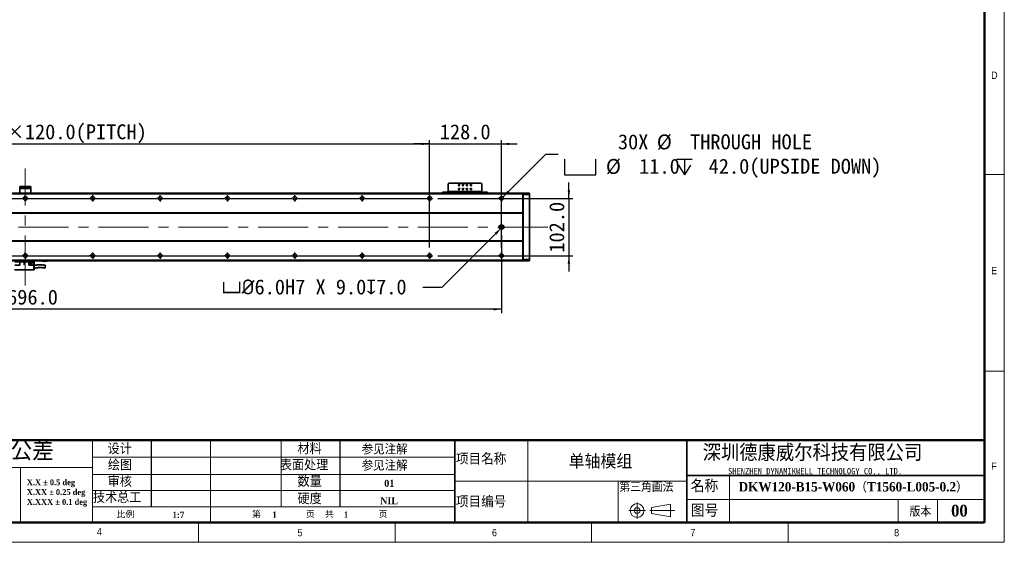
# Model space of a CAD drawing. Header units: millimetres. Extents: x 35 to 2905, y 35 to 2044.
# Tile 4 of 8: x 1152 to 2905, y 35 to 965. Entities that reach past the tile are written whole.
import ezdxf

# ---------------------------------------------------------------- set-up
doc = ezdxf.new("R2010")
doc.units = ezdxf.units.MM
doc.header["$LTSCALE"] = 7
doc.header["$PDSIZE"] = -1
doc.linetypes.add('CENTERX2', pattern=[20.32, 12.7, -2.54, 2.54, -2.54])
doc.layers.add('DIMNS', color=7, linetype='Continuous')
doc.layers.add('黑色实线', color=7, linetype='Continuous')
doc.styles.add('SLDTEXTSTYLE1', font='Gothic.ttf', dxfattribs={"width": 0.913})
doc.styles.add('SLDTEXTSTYLE2', font='timesbd.ttf', dxfattribs={"width": 0.933})
doc.styles.add('SLDTEXTSTYLE3', font='txt', dxfattribs={"bigfont": 'bigfont'})
doc.styles.add('SLDTEXTSTYLE4', font='txt', dxfattribs={"bigfont": 'bigfont'})
doc.styles.add('SLDTEXTSTYLE5', font='txt', dxfattribs={"bigfont": 'bigfont'})
doc.styles.add('SLDTEXTSTYLE6', font='txt')
doc.styles.add('SLDTEXTSTYLE7', font='timesbd.ttf', dxfattribs={"width": 0.933, "bigfont": 'bigfont'})
doc.styles.add('SLDTEXTSTYLE8', font='txt')
doc.dimstyles.new('SLDDIMSTYLE0', dxfattribs={"dimtxt": 26.6, "dimasz": 14, "dimexe": 0, "dimexo": 0.0625, "dimgap": 6.65, "dimtad": 2, "dimdec": 1, "dimrnd": 1e-09, "dimzin": 4, "dimdsep": 46, "dimtxsty": 'SLDTEXTSTYLE8', "dimsah": 1, "dimcen": 0.09, "dimadec": 0, "dimazin": 1, "dimtfac": 1, "dimtdec": 1, "dimtmove": 0, "dimatfit": 0, "dimfxl": 0, "dimfrac": 2, "dimtolj": 1, "dimtzin": 12, "dimarcsym": 0})
doc.dimstyles.new('SLDDIMSTYLE4', dxfattribs={"dimtxt": 26.6, "dimasz": 14, "dimexe": 0, "dimexo": 0.0625, "dimgap": 6.65, "dimtad": 0, "dimtih": 1, "dimtoh": 1, "dimdec": 1, "dimrnd": 1e-09, "dimzin": 4, "dimdsep": 46, "dimtxsty": 'SLDTEXTSTYLE8', "dimsah": 1, "dimcen": 0, "dimadec": 0, "dimazin": 1, "dimtfac": 1, "dimtdec": 1, "dimtofl": 0, "dimtmove": 0, "dimatfit": 3, "dimfxl": 0, "dimfrac": 2, "dimtolj": 1, "dimtzin": 12, "dimarcsym": 0})
doc.dimstyles.new('SLDDIMSTYLE6', dxfattribs={"dimtxt": 26.6, "dimasz": 14, "dimexe": 0, "dimexo": 0.0625, "dimgap": 6.65, "dimtad": 2, "dimdec": 1, "dimrnd": 1e-09, "dimzin": 4, "dimdsep": 46, "dimtxsty": 'SLDTEXTSTYLE8', "dimsah": 1, "dimcen": 0.09, "dimadec": 0, "dimazin": 1, "dimtfac": 1, "dimtdec": 1, "dimtofl": 0, "dimtmove": 0, "dimatfit": 3, "dimfxl": 0, "dimfrac": 2, "dimtolj": 1, "dimtzin": 12, "dimarcsym": 0})
doc.dimstyles.new('SLDDIMSTYLE7', dxfattribs={"dimtxt": 26.6, "dimasz": 14, "dimexe": 0, "dimexo": 0.0625, "dimgap": 6.65, "dimtad": 0, "dimtih": 1, "dimtoh": 1, "dimdec": 1, "dimrnd": 1e-09, "dimzin": 4, "dimdsep": 46, "dimtxsty": 'SLDTEXTSTYLE8', "dimsah": 1, "dimcen": 0, "dimadec": 0, "dimazin": 1, "dimtfac": 1, "dimtdec": 1, "dimtofl": 0, "dimtmove": 0, "dimatfit": 3, "dimfxl": 0, "dimfrac": 2, "dimtolj": 1, "dimtzin": 12, "dimarcsym": 0})

# ---------------------------------------------------------------- blocks, each defined once
blk = doc.blocks.new('SW_NOTE_0')
at = {"color": 0, "linetype": 'Continuous', "lineweight": 0, "char_height": 10.5, "attachment_point": 1, "style": 'SLDTEXTSTYLE2'}
for s, insert in [('X.X ± 0.5 deg', (0, 13.8)), ('X.XX ± 0.25 deg', (0, -3.7)), ('X.XXX ± 0.1 deg', (0, -21.2))]:
    blk.add_mtext(s, dxfattribs=dict(at, insert=insert))
blk = doc.blocks.new('_D_20')
at = {"layer": '黑色实线'}
for p, q in [((441.6, 559.7), (441.6, 750.8)), ((441.6, 743.8), (1881.6, 743.8)), ((1881.6, 559.7), (1881.6, 750.8))]:
    blk.add_line(p, q, dxfattribs=at)
for points in [[(441.6, 743.8), (455.6, 741.7), (455.6, 745.9)], [(1881.6, 743.8), (1867.6, 745.9), (1867.6, 741.7)]]:
    blk.add_solid(points, dxfattribs=at)
at = {"layer": '黑色实线', "char_height": 26.6, "attachment_point": 1, "style": 'SLDTEXTSTYLE8'}
for s, insert in [('1440.0', (966.4, 778.7)), ('=12×120.0(PITCH)', (1070.3, 778.7))]:
    blk.add_mtext(s, dxfattribs=dict(at, insert=insert))
blk = doc.blocks.new('_D_22')
at = {"layer": 'Defpoints', "color": 0}
for p in [(2009, 593.9), (2011.1, 596)]:
    blk.add_point(p, dxfattribs=at)
at = {"layer": '黑色实线', "color": 0, "lineweight": -2}
for p, q in [((1904, 488.9), (1999.1, 584)), ((1869.7, 488.9), (1904, 488.9))]:
    blk.add_line(p, q, dxfattribs=at)
at = {"layer": '黑色实线', "color": 0}
blk.add_solid([(1997.4, 585.6), (2000.7, 582.3), (2009, 593.9)], dxfattribs=at)
at = {"layer": '黑色实线', "color": 0, "insert": (1511.3, 502.7), "char_height": 26.6, "attachment_point": 1, "style": 'SLDTEXTSTYLE8'}
blk.add_mtext('\\A1;{\\fGDT|b0|i0|c134|p2;v\\fISOCPEUR|b0|i0|c134|p34;%%C}6.0H7 X 9.0{\\fGDT|b0|i0|c134|p2;x}7.0', dxfattribs=at)
blk = doc.blocks.new('_D_23')
at = {"layer": '黑色实线'}
for p, q in [((313.6, 587.1), (313.6, 442.7)), ((2009.6, 581.6), (2009.6, 442.7)), ((2009.6, 449.7), (313.6, 449.7))]:
    blk.add_line(p, q, dxfattribs=at)
for points in [[(313.6, 449.7), (327.6, 447.6), (327.6, 451.8)], [(2009.6, 449.7), (1995.6, 451.8), (1995.6, 447.6)]]:
    blk.add_solid(points, dxfattribs=at)
at = {"layer": '黑色实线', "insert": (1111.1, 484.6), "char_height": 26.6, "attachment_point": 1, "style": 'SLDTEXTSTYLE8'}
blk.add_mtext('1696.0', dxfattribs=at)
blk = doc.blocks.new('SW_SYMBOL_HOLE_SPOT')
at = {"layer": '黑色实线', "color": 0}
for p, q in [((0, 6125), (0, 525)), ((11200, 525), (11200, 6125)), ((0, 525), (11200, 525))]:
    blk.add_line(p, q, dxfattribs=at)
blk = doc.blocks.new('SW_SYMBOL_HOLE_DEPTH')
at = {"layer": '黑色实线', "color": 0}
for p, q in [((0, 6125), (5600, 6125)), ((700, 3885), (2800, 525)), ((2800, 6125), (2800, 525)), ((4900, 3885), (2800, 525))]:
    blk.add_line(p, q, dxfattribs=at)
blk = doc.blocks.new('_D_24')
at = {"layer": '黑色实线'}
for p, q in [((2011.9, 649.3), (2088.4, 725.8)), ((2088.4, 725.8), (2110.8, 725.8))]:
    blk.add_line(p, q, dxfattribs=at)
blk.add_solid([(2011.9, 649.3), (2023.3, 657.7), (2020.3, 660.7)], dxfattribs=at)
at = {"layer": '黑色实线', "xscale": 0.004985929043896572, "yscale": 0.004985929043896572, "zscale": 0.004985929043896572}
for name, p in [('SW_SYMBOL_HOLE_SPOT', (2121.9, 686.4)), ('SW_SYMBOL_HOLE_DEPTH', (2321.5, 686.4))]:
    blk.add_blockref(name, p, dxfattribs=at)
at = {"layer": '黑色实线', "char_height": 26.6, "attachment_point": 1, "style": 'SLDTEXTSTYLE8'}
for s, insert in [('30X ', (2216.9, 760.9)), ('%%c', (2286.2, 760.7)), (' THROUGH HOLE', (2327.3, 760.9)), (' 42.0(UPSIDE DOWN)', (2360.4, 717.4)), ('%%c', (2195.5, 717.1)), (' 11.0 ', (2236.6, 717.4))]:
    blk.add_mtext(s, dxfattribs=dict(at, insert=insert))
blk = doc.blocks.new('_D_25')
at = {"layer": '黑色实线'}
for p, q in [((2129.6, 647), (2129.6, 675)), ((1896.3, 647), (2136.6, 647)), ((2129.6, 647), (2129.6, 545)), ((1896.3, 545), (2136.6, 545)), ((2129.6, 545), (2129.6, 517))]:
    blk.add_line(p, q, dxfattribs=at)
for points in [[(2129.6, 647), (2131.7, 661), (2127.5, 661)], [(2129.6, 545), (2127.5, 531), (2131.7, 531)]]:
    blk.add_solid(points, dxfattribs=at)
at = {"layer": '黑色实线', "insert": (2094.7, 550.3), "char_height": 26.6, "attachment_point": 1, "rotation": 90, "style": 'SLDTEXTSTYLE8'}
blk.add_mtext('102.0', dxfattribs=at)
blk = doc.blocks.new('_D_26')
at = {"layer": '黑色实线'}
for p, q in [((1881.6, 743.8), (1853.6, 743.8)), ((1881.6, 559.7), (1881.6, 750.8)), ((1881.6, 743.8), (2009.6, 743.8)), ((2009.6, 559.7), (2009.6, 750.8)), ((2009.6, 743.8), (2037.6, 743.8))]:
    blk.add_line(p, q, dxfattribs=at)
for points in [[(1881.6, 743.8), (1867.6, 745.9), (1867.6, 741.7)], [(2009.6, 743.8), (2023.6, 741.7), (2023.6, 745.9)]]:
    blk.add_solid(points, dxfattribs=at)
at = {"layer": '黑色实线', "insert": (1899.7, 778.7), "char_height": 26.6, "attachment_point": 1, "style": 'SLDTEXTSTYLE8'}
blk.add_mtext('128.0', dxfattribs=at)
blk = doc.blocks.new('SW_CENTERMARKSYMBOL_1')
at = {"layer": '黑色实线', "color": 0}
for p, q in [((-128, 107.08), (-128, 107.84)), ((0, 107.08), (0, 107.84)), ((-133.08, 102), (-133.84, 102)), ((-128, 102), (-130.54, 102)), ((-128, 102), (-128, 104.54)), ((-128, 102), (-128, 99.46)), ((-128, 102), (-125.46, 102)), ((-128, 96.92), (-128, 96.16)), ((0, 102), (-2.54, 102)), ((0, 102), (0, 104.54)), ((0, 102), (0, 99.46)), ((0, 102), (2.54, 102)), ((5.08, 102), (5.84, 102)), ((-5.08, 0), (-5.84, 0)), ((0, 0), (-2.54, 0)), ((0, 0), (0, 2.54)), ((0, 0), (0, -2.54)), ((0, 0), (2.54, 0)), ((5.08, 0), (114.92, 0)), ((114.92, 0), (114.16, 0)), ((120, 0), (117.46, 0)), ((120, 0), (117.46, 0)), ((120, 5.08), (120, 5.84)), ((120, 0), (120, 2.54)), ((120, 0), (120, 2.54)), ((120, 0), (120, -2.54)), ((120, 0), (122.54, 0)), ((120, 0), (120, -2.54)), ((120, 0), (122.54, 0)), ((125.08, 0), (125.84, 0)), ((125.08, 0), (234.92, 0)), ((234.92, 0), (234.16, 0)), ((240, 0), (237.46, 0)), ((240, 0), (237.46, 0)), ((240, 0), (237.46, 0)), ((240, 5.08), (240, 5.84)), ((240, 0), (240, 2.54)), ((240, 0), (240, 2.54)), ((240, 0), (240, 2.54)), ((240, 0), (240, -2.54)), ((240, 0), (242.54, 0)), ((240, 0), (240, -2.54)), ((240, 0), (242.54, 0)), ((240, 0), (240, -2.54)), ((240, 0), (242.54, 0)), ((245.08, 0), (245.84, 0)), ((245.08, 0), (354.92, 0)), ((354.92, 0), (354.16, 0)), ((360, 0), (357.46, 0)), ((360, 0), (357.46, 0)), ((360, 0), (357.46, 0)), ((360, 0), (357.46, 0)), ((360, 5.08), (360, 5.84)), ((360, 0), (360, 2.54)), ((360, 0), (360, 2.54)), ((360, 0), (360, 2.54)), ((360, 0), (360, 2.54)), ((360, 0), (360, -2.54)), ((360, 0), (362.54, 0)), ((360, 0), (360, -2.54)), ((360, 0), (362.54, 0)), ((360, 0), (360, -2.54)), ((360, 0), (362.54, 0)), ((360, 0), (360, -2.54)), ((360, 0), (362.54, 0)), ((365.08, 0), (365.84, 0)), ((365.08, 0), (474.92, 0)), ((474.92, 0), (474.16, 0)), ((480, 0), (477.46, 0)), ((480, 0), (477.46, 0)), ((480, 0), (477.46, 0)), ((480, 0), (477.46, 0)), ((480, 0), (477.46, 0)), ((480, 5.08), (480, 5.84)), ((480, 0), (480, 2.54)), ((480, 0), (480, 2.54)), ((480, 0), (480, 2.54)), ((480, 0), (480, 2.54)), ((480, 0), (480, 2.54)), ((480, 0), (480, -2.54)), ((480, 0), (482.54, 0)), ((480, 0), (480, -2.54)), ((480, 0), (482.54, 0)), ((480, 0), (480, -2.54)), ((480, 0), (482.54, 0)), ((480, 0), (480, -2.54)), ((480, 0), (482.54, 0)), ((480, 0), (480, -2.54)), ((480, 0), (482.54, 0)), ((485.08, 0), (485.84, 0)), ((485.08, 0), (594.92, 0)), ((594.92, 0), (594.16, 0)), ((600, 0), (597.46, 0)), ((600, 0), (597.46, 0)), ((600, 0), (597.46, 0)), ((600, 0), (597.46, 0)), ((600, 0), (597.46, 0)), ((600, 0), (597.46, 0)), ((600, 5.08), (600, 5.84)), ((600, 0), (600, 2.54)), ((600, 0), (600, 2.54)), ((600, 0), (600, 2.54)), ((600, 0), (600, 2.54)), ((600, 0), (600, 2.54)), ((600, 0), (600, 2.54)), ((600, 0), (600, -2.54)), ((600, 0), (602.54, 0)), ((600, 0), (600, -2.54)), ((600, 0), (602.54, 0)), ((600, 0), (600, -2.54)), ((600, 0), (602.54, 0)), ((600, 0), (600, -2.54)), ((600, 0), (602.54, 0)), ((600, 0), (600, -2.54)), ((600, 0), (602.54, 0)), ((600, 0), (600, -2.54)), ((600, 0), (602.54, 0)), ((605.08, 0), (605.84, 0)), ((605.08, 0), (714.92, 0)), ((714.92, 0), (714.16, 0)), ((720, 0), (717.46, 0)), ((720, 0), (717.46, 0)), ((720, 0), (717.46, 0)), ((720, 0), (717.46, 0)), ((720, 0), (717.46, 0)), ((720, 0), (717.46, 0)), ((720, 0), (717.46, 0)), ((720, 5.08), (720, 5.84)), ((720, 0), (720, 2.54)), ((720, 0), (720, 2.54)), ((720, 0), (720, 2.54)), ((720, 0), (720, 2.54)), ((720, 0), (720, 2.54)), ((720, 0), (720, 2.54)), ((720, 0), (720, 2.54)), ((720, 0), (720, -2.54)), ((720, 0), (722.54, 0)), ((720, 0), (720, -2.54)), ((720, 0), (722.54, 0)), ((720, 0), (720, -2.54)), ((720, 0), (722.54, 0)), ((720, 0), (720, -2.54)), ((720, 0), (722.54, 0)), ((720, 0), (720, -2.54)), ((720, 0), (722.54, 0)), ((720, 0), (720, -2.54)), ((720, 0), (722.54, 0)), ((720, 0), (720, -2.54)), ((720, 0), (722.54, 0)), ((725.08, 0), (725.84, 0)), ((725.08, 0), (834.92, 0)), ((834.92, 0), (834.16, 0)), ((840, 0), (837.46, 0)), ((840, 0), (837.46, 0)), ((840, 0), (837.46, 0)), ((840, 0), (837.46, 0)), ((840, 0), (837.46, 0)), ((840, 0), (837.46, 0)), ((840, 5.08), (840, 5.84)), ((840, 0), (840, 2.54)), ((840, 0), (840, 2.54)), ((840, 0), (840, 2.54)), ((840, 0), (840, 2.54)), ((840, 0), (840, 2.54)), ((840, 0), (840, 2.54)), ((840, 0), (840, -2.54)), ((840, 0), (842.54, 0)), ((840, 0), (840, -2.54)), ((840, 0), (842.54, 0)), ((840, 0), (840, -2.54)), ((840, 0), (842.54, 0)), ((840, 0), (840, -2.54)), ((840, 0), (842.54, 0)), ((840, 0), (840, -2.54)), ((840, 0), (842.54, 0)), ((840, 0), (840, -2.54)), ((840, 0), (842.54, 0)), ((845.08, 0), (845.84, 0)), ((845.08, 0), (954.92, 0)), ((954.92, 0), (954.16, 0)), ((960, 0), (957.46, 0)), ((960, 0), (957.46, 0)), ((960, 0), (957.46, 0)), ((960, 0), (957.46, 0)), ((960, 0), (957.46, 0)), ((960, 5.08), (960, 5.84)), ((960, 0), (960, 2.54)), ((960, 0), (960, 2.54)), ((960, 0), (960, 2.54)), ((960, 0), (960, 2.54)), ((960, 0), (960, 2.54)), ((960, 0), (960, -2.54)), ((960, 0), (962.54, 0)), ((960, 0), (960, -2.54)), ((960, 0), (962.54, 0)), ((960, 0), (960, -2.54)), ((960, 0), (962.54, 0)), ((960, 0), (960, -2.54)), ((960, 0), (962.54, 0)), ((960, 0), (960, -2.54)), ((960, 0), (962.54, 0)), ((965.08, 0), (965.84, 0)), ((965.08, 0), (1074.92, 0)), ((1074.92, 0), (1074.16, 0)), ((1080, 0), (1077.46, 0)), ((1080, 0), (1077.46, 0)), ((1080, 0), (1077.46, 0)), ((1080, 0), (1077.46, 0)), ((1080, 5.08), (1080, 5.84)), ((1080, 0), (1080, 2.54)), ((1080, 0), (1080, 2.54)), ((1080, 0), (1080, 2.54)), ((1080, 0), (1080, 2.54)), ((1080, 0), (1080, -2.54)), ((1080, 0), (1082.54, 0)), ((1080, 0), (1080, -2.54)), ((1080, 0), (1082.54, 0)), ((1080, 0), (1080, -2.54)), ((1080, 0), (1082.54, 0)), ((1080, 0), (1080, -2.54)), ((1080, 0), (1082.54, 0)), ((1085.08, 0), (1085.84, 0)), ((1085.08, 0), (1194.92, 0)), ((1194.92, 0), (1194.16, 0)), ((1200, 0), (1197.46, 0)), ((1200, 0), (1197.46, 0)), ((1200, 0), (1197.46, 0)), ((1200, 5.08), (1200, 5.84)), ((1200, 0), (1200, 2.54)), ((1200, 0), (1200, 2.54)), ((1200, 0), (1200, 2.54)), ((1200, 0), (1200, -2.54)), ((1200, 0), (1202.54, 0)), ((1200, 0), (1200, -2.54)), ((1200, 0), (1202.54, 0)), ((1200, 0), (1200, -2.54)), ((1200, 0), (1202.54, 0)), ((1205.08, 0), (1205.84, 0)), ((1205.08, 0), (1314.92, 0)), ((1314.92, 0), (1314.16, 0)), ((1320, 0), (1317.46, 0)), ((1320, 0), (1317.46, 0)), ((1320, 5.08), (1320, 5.84)), ((1320, 0), (1320, 2.54)), ((1320, 0), (1320, 2.54)), ((1320, 0), (1320, -2.54)), ((1320, 0), (1322.54, 0)), ((1320, 0), (1320, -2.54)), ((1320, 0), (1322.54, 0)), ((1325.08, 0), (1325.84, 0)), ((1325.08, 0), (1434.92, 0)), ((1440, 0), (1437.46, 0)), ((1440, 5.08), (1440, 5.84)), ((1440, 0), (1440, 2.54)), ((1440, 0), (1440, -2.54)), ((1440, 0), (1442.54, 0)), ((1445.08, 0), (1445.84, 0)), ((0, -5.08), (0, -5.84)), ((120, -5.08), (120, -5.84)), ((240, -5.08), (240, -5.84)), ((360, -5.08), (360, -5.84)), ((480, -5.08), (480, -5.84)), ((600, -5.08), (600, -5.84)), ((720, -5.08), (720, -5.84)), ((840, -5.08), (840, -5.84)), ((960, -5.08), (960, -5.84)), ((1080, -5.08), (1080, -5.84)), ((1200, -5.08), (1200, -5.84)), ((1320, -5.08), (1320, -5.84)), ((1440, -5.08), (1440, -5.84))]:
    blk.add_line(p, q, dxfattribs=at)
blk = doc.blocks.new('SW_CENTERMARKSYMBOL_2')
at = {"layer": '黑色实线', "color": 0}
for p, q in [((-125.08, 0), (-125.84, 0)), ((-120, 0), (-122.54, 0)), ((-120, 5.08), (-120, 5.84)), ((-120, 0), (-120, 2.54)), ((-120, 0), (-120, -2.54)), ((-120, 0), (-117.46, 0)), ((-114.92, 0), (-5.08, 0)), ((-5.08, 0), (-5.84, 0)), ((0, 0), (-2.54, 0)), ((0, 0), (-2.54, 0)), ((0, 5.08), (0, 5.84)), ((0, 0), (0, 2.54)), ((0, 0), (0, 2.54)), ((0, 0), (0, -2.54)), ((0, 0), (2.54, 0)), ((0, 0), (0, -2.54)), ((0, 0), (2.54, 0)), ((5.08, 0), (5.84, 0)), ((5.08, 0), (114.92, 0)), ((114.92, 0), (114.16, 0)), ((120, 0), (117.46, 0)), ((120, 0), (117.46, 0)), ((120, 0), (117.46, 0)), ((120, 5.08), (120, 5.84)), ((120, 0), (120, 2.54)), ((120, 0), (120, 2.54)), ((120, 0), (120, 2.54)), ((120, 0), (120, -2.54)), ((120, 0), (122.54, 0)), ((120, 0), (120, -2.54)), ((120, 0), (122.54, 0)), ((120, 0), (120, -2.54)), ((120, 0), (122.54, 0)), ((125.08, 0), (125.84, 0)), ((125.08, 0), (234.92, 0)), ((234.92, 0), (234.16, 0)), ((240, 0), (237.46, 0)), ((240, 0), (237.46, 0)), ((240, 0), (237.46, 0)), ((240, 0), (237.46, 0)), ((240, 5.08), (240, 5.84)), ((240, 0), (240, 2.54)), ((240, 0), (240, 2.54)), ((240, 0), (240, 2.54)), ((240, 0), (240, 2.54)), ((240, 0), (240, -2.54)), ((240, 0), (242.54, 0)), ((240, 0), (240, -2.54)), ((240, 0), (242.54, 0)), ((240, 0), (240, -2.54)), ((240, 0), (242.54, 0)), ((240, 0), (240, -2.54)), ((240, 0), (242.54, 0)), ((245.08, 0), (245.84, 0)), ((245.08, 0), (354.92, 0)), ((354.92, 0), (354.16, 0)), ((360, 0), (357.46, 0)), ((360, 0), (357.46, 0)), ((360, 0), (357.46, 0)), ((360, 0), (357.46, 0)), ((360, 0), (357.46, 0)), ((360, 5.08), (360, 5.84)), ((360, 0), (360, 2.54)), ((360, 0), (360, 2.54)), ((360, 0), (360, 2.54)), ((360, 0), (360, 2.54)), ((360, 0), (360, 2.54)), ((360, 0), (360, -2.54)), ((360, 0), (362.54, 0)), ((360, 0), (360, -2.54)), ((360, 0), (362.54, 0)), ((360, 0), (360, -2.54)), ((360, 0), (362.54, 0)), ((360, 0), (360, -2.54)), ((360, 0), (362.54, 0)), ((360, 0), (360, -2.54)), ((360, 0), (362.54, 0)), ((365.08, 0), (365.84, 0)), ((365.08, 0), (474.92, 0)), ((474.92, 0), (474.16, 0)), ((480, 0), (477.46, 0)), ((480, 0), (477.46, 0)), ((480, 0), (477.46, 0)), ((480, 0), (477.46, 0)), ((480, 0), (477.46, 0)), ((480, 0), (477.46, 0)), ((480, 5.08), (480, 5.84)), ((480, 0), (480, 2.54)), ((480, 0), (480, 2.54)), ((480, 0), (480, 2.54)), ((480, 0), (480, 2.54)), ((480, 0), (480, 2.54)), ((480, 0), (480, 2.54)), ((480, 0), (480, -2.54)), ((480, 0), (482.54, 0)), ((480, 0), (480, -2.54)), ((480, 0), (482.54, 0)), ((480, 0), (480, -2.54)), ((480, 0), (482.54, 0)), ((480, 0), (480, -2.54)), ((480, 0), (482.54, 0)), ((480, 0), (480, -2.54)), ((480, 0), (482.54, 0)), ((480, 0), (480, -2.54)), ((480, 0), (482.54, 0)), ((485.08, 0), (485.84, 0)), ((485.08, 0), (594.92, 0)), ((594.92, 0), (594.16, 0)), ((600, 0), (597.46, 0)), ((600, 0), (597.46, 0)), ((600, 0), (597.46, 0)), ((600, 0), (597.46, 0)), ((600, 0), (597.46, 0)), ((600, 0), (597.46, 0)), ((600, 0), (597.46, 0)), ((600, 5.08), (600, 5.84)), ((600, 0), (600, 2.54)), ((600, 0), (600, 2.54)), ((600, 0), (600, 2.54)), ((600, 0), (600, 2.54)), ((600, 0), (600, 2.54)), ((600, 0), (600, 2.54)), ((600, 0), (600, 2.54)), ((600, 0), (600, -2.54)), ((600, 0), (602.54, 0)), ((600, 0), (600, -2.54)), ((600, 0), (602.54, 0)), ((600, 0), (600, -2.54)), ((600, 0), (602.54, 0)), ((600, 0), (600, -2.54)), ((600, 0), (602.54, 0)), ((600, 0), (600, -2.54)), ((600, 0), (602.54, 0)), ((600, 0), (600, -2.54)), ((600, 0), (602.54, 0)), ((600, 0), (600, -2.54)), ((600, 0), (602.54, 0)), ((605.08, 0), (605.84, 0)), ((605.08, 0), (714.92, 0)), ((714.92, 0), (714.16, 0)), ((720, 0), (717.46, 0)), ((720, 0), (717.46, 0)), ((720, 0), (717.46, 0)), ((720, 0), (717.46, 0)), ((720, 0), (717.46, 0)), ((720, 0), (717.46, 0)), ((720, 5.08), (720, 5.84)), ((720, 0), (720, 2.54)), ((720, 0), (720, 2.54)), ((720, 0), (720, 2.54)), ((720, 0), (720, 2.54)), ((720, 0), (720, 2.54)), ((720, 0), (720, 2.54)), ((720, 0), (720, -2.54)), ((720, 0), (722.54, 0)), ((720, 0), (720, -2.54)), ((720, 0), (722.54, 0)), ((720, 0), (720, -2.54)), ((720, 0), (722.54, 0)), ((720, 0), (720, -2.54)), ((720, 0), (722.54, 0)), ((720, 0), (720, -2.54)), ((720, 0), (722.54, 0)), ((720, 0), (720, -2.54)), ((720, 0), (722.54, 0)), ((725.08, 0), (725.84, 0)), ((725.08, 0), (834.92, 0)), ((834.92, 0), (834.16, 0)), ((840, 0), (837.46, 0)), ((840, 0), (837.46, 0)), ((840, 0), (837.46, 0)), ((840, 0), (837.46, 0)), ((840, 0), (837.46, 0)), ((840, 5.08), (840, 5.84)), ((840, 0), (840, 2.54)), ((840, 0), (840, 2.54)), ((840, 0), (840, 2.54)), ((840, 0), (840, 2.54)), ((840, 0), (840, 2.54)), ((840, 0), (840, -2.54)), ((840, 0), (842.54, 0)), ((840, 0), (840, -2.54)), ((840, 0), (842.54, 0)), ((840, 0), (840, -2.54)), ((840, 0), (842.54, 0)), ((840, 0), (840, -2.54)), ((840, 0), (842.54, 0)), ((840, 0), (840, -2.54)), ((840, 0), (842.54, 0)), ((845.08, 0), (845.84, 0)), ((845.08, 0), (954.92, 0)), ((954.92, 0), (954.16, 0)), ((960, 0), (957.46, 0)), ((960, 0), (957.46, 0)), ((960, 0), (957.46, 0)), ((960, 0), (957.46, 0)), ((960, 5.08), (960, 5.84)), ((960, 0), (960, 2.54)), ((960, 0), (960, 2.54)), ((960, 0), (960, 2.54)), ((960, 0), (960, 2.54)), ((960, 0), (960, -2.54)), ((960, 0), (962.54, 0)), ((960, 0), (960, -2.54)), ((960, 0), (962.54, 0)), ((960, 0), (960, -2.54)), ((960, 0), (962.54, 0)), ((960, 0), (960, -2.54)), ((960, 0), (962.54, 0)), ((965.08, 0), (965.84, 0)), ((965.08, 0), (1074.92, 0)), ((1074.92, 0), (1074.16, 0)), ((1080, 0), (1077.46, 0)), ((1080, 0), (1077.46, 0)), ((1080, 0), (1077.46, 0)), ((1080, 5.08), (1080, 5.84)), ((1080, 0), (1080, 2.54)), ((1080, 0), (1080, 2.54)), ((1080, 0), (1080, 2.54)), ((1080, 0), (1080, -2.54)), ((1080, 0), (1082.54, 0)), ((1080, 0), (1080, -2.54)), ((1080, 0), (1082.54, 0)), ((1080, 0), (1080, -2.54)), ((1080, 0), (1082.54, 0)), ((1085.08, 0), (1085.84, 0)), ((1085.08, 0), (1194.92, 0)), ((1194.92, 0), (1194.16, 0)), ((1200, 0), (1197.46, 0)), ((1200, 0), (1197.46, 0)), ((1200, 5.08), (1200, 5.84)), ((1200, 0), (1200, 2.54)), ((1200, 0), (1200, 2.54)), ((1200, 0), (1200, -2.54)), ((1200, 0), (1202.54, 0)), ((1200, 0), (1200, -2.54)), ((1200, 0), (1202.54, 0)), ((1205.08, 0), (1205.84, 0)), ((1205.08, 0), (1314.92, 0)), ((1320, 0), (1317.46, 0)), ((1320, 5.08), (1320, 5.84)), ((1320, 0), (1320, 2.54)), ((1320, 0), (1320, -2.54)), ((1320, 0), (1322.54, 0)), ((1325.08, 0), (1325.84, 0)), ((-120, -5.08), (-120, -5.84)), ((0, -5.08), (0, -5.84)), ((120, -5.08), (120, -5.84)), ((240, -5.08), (240, -5.84)), ((360, -5.08), (360, -5.84)), ((480, -5.08), (480, -5.84)), ((600, -5.08), (600, -5.84)), ((720, -5.08), (720, -5.84)), ((840, -5.08), (840, -5.84)), ((960, -5.08), (960, -5.84)), ((1080, -5.08), (1080, -5.84)), ((1200, -5.08), (1200, -5.84)), ((1320, -5.08), (1320, -5.84))]:
    blk.add_line(p, q, dxfattribs=at)
blk = doc.blocks.new('SW_CENTERMARKSYMBOL_3')
at = {"layer": '黑色实线', "color": 0}
for p, q in [((-5.08, 0), (-5.84, 0)), ((0, 0), (-2.54, 0)), ((0, 5.08), (0, 5.84)), ((0, 0), (0, 2.54)), ((0, 0), (0, -2.54)), ((0, 0), (2.54, 0)), ((5.08, 0), (5.84, 0)), ((0, -5.08), (0, -5.84))]:
    blk.add_line(p, q, dxfattribs=at)
blk = doc.blocks.new('SW_CENTERMARKSYMBOL_4')
at = {"layer": '黑色实线', "color": 0}
for p, q in [((-5.08, 0), (-5.84, 0)), ((0, 0), (-2.54, 0)), ((0, 5.08), (0, 5.84)), ((0, 0), (0, 2.54)), ((0, 0), (0, -2.54)), ((0, 0), (2.54, 0)), ((5.08, 0), (5.84, 0)), ((0, -5.08), (0, -5.84))]:
    blk.add_line(p, q, dxfattribs=at)
blk = doc.blocks.new('SW_CENTERMARKSYMBOL_5')
at = {"layer": '黑色实线', "color": 0}
for p, q in [((-5.08, 0), (-5.54, 0)), ((0, 0), (-2.54, 0)), ((0, 5.08), (0, 5.54)), ((0, 0), (0, 2.54)), ((0, 0), (2.54, 0)), ((0, 0), (0, -2.54)), ((5.08, 0), (5.54, 0)), ((0, -5.08), (0, -5.54))]:
    blk.add_line(p, q, dxfattribs=at)
blk = doc.blocks.new('SW_DOWELSYMBOL_3')
at = {"linetype": 'Continuous', "lineweight": 18}
h = blk.add_hatch(color=0, dxfattribs=at)
edge = h.paths.add_edge_path(flags=0)
edge.add_arc((0, 0), 3, 180, 270)
edge.add_line((0, -3), (0, 0))
edge.add_line((0, 0), (-3, 0))
h = blk.add_hatch(color=0, dxfattribs=at)
edge = h.paths.add_edge_path(flags=0)
edge.add_arc((0, 0), 3, 0, 90)
edge.add_line((0, 3), (0, 0))
edge.add_line((0, 0), (3, 0))
at = {"layer": '黑色实线', "color": 0}
blk.add_circle((0, 0), 3, dxfattribs=at)
blk = doc.blocks.new('SW_DOWELSYMBOL_4')
at = {"linetype": 'Continuous', "lineweight": 18}
h = blk.add_hatch(color=0, dxfattribs=at)
edge = h.paths.add_edge_path(flags=0)
edge.add_arc((0, 0), 3, 180, 270)
edge.add_line((0, -3), (0, 0))
edge.add_line((0, 0), (-3, 0))
h = blk.add_hatch(color=0, dxfattribs=at)
edge = h.paths.add_edge_path(flags=0)
edge.add_arc((0, 0), 3, 0, 90)
edge.add_line((0, 3), (0, 0))
edge.add_line((0, 0), (3, 0))
at = {"layer": '黑色实线', "color": 0}
blk.add_circle((0, 0), 3, dxfattribs=at)

msp = doc.modelspace()

# ---------------------------------------------------------------- linework, layer by layer
at = {"color": 7, "linetype": 'Continuous', "lineweight": 18}
for p, q in [((2905, 35), (2905, 2044)), ((2870, 2009), (2870, 70)), ((2870, 689.5), (2905, 689.5)), ((2870, 339.5), (2905, 339.5)), ((1281, 217), (1281, 192.5)), ((1281, 168), (1281, 217)), ((1281, 192.5), (1281, 217)), ((1491.2947341, 217), (1491.2947341, 70)), ((1617, 217), (1617, 98.0415225)), ((2056.7777506, 217), (2056.7777506, 70)), ((1281, 168), (1281, 192.5)), ((1281, 186.6064057), (1926.2913786, 186.6064057)), ((1281, 168), (1025.2864855, 168)), ((1153.1432427, 168), (1153.1432427, 70)), ((1281, 168), (1281, 70)), ((1281, 155.7844537), (1926.2913786, 155.7844537)), ((1926.2913786, 143.5), (2339.7556851, 143.5)), ((2217.0956224, 143.5), (2217.0956224, 70)), ((2415.6473812, 154), (2415.6473812, 70)), ((1281, 126.9132581), (1926.2913786, 126.9132581)), ((2251.0573589, 106.0396721), (2251.0573589, 77.4416029)), ((2339.7556851, 110.8803834), (2870, 110.8803834)), ((2716, 110.8803834), (2716, 70)), ((2786, 110.8803834), (2786, 70)), ((1926.2913786, 98.0415225), (1281, 98.0415225)), ((2236.4989196, 91.4812329), (2265.9081572, 91.4812329)), ((2273.6351967, 91.4812329), (2318.3628673, 91.4812329)), ((2276.6682633, 96.7312329), (2310.6563282, 102.6107947)), ((2276.6682633, 86.2312329), (2276.6682633, 96.7312329)), ((2310.6563282, 102.6107947), (2310.6563282, 80.2227947)), ((2276.6682633, 86.2312329), (2310.6563282, 80.2227947)), ((70, 70), (2870, 70)), ((861, 70), (2870, 70)), ((1470, 35), (1470, 70)), ((1820, 70), (1820, 35)), ((2170, 35), (2170, 70)), ((2520, 70), (2520, 35)), ((35, 35), (2905, 35))]:
    msp.add_line(p, q, dxfattribs=at)
at = {"color": 7, "linetype": 'Continuous', "lineweight": 50}
for p, q in [((2870, 2009), (2870, 70)), ((1025.2864855, 217), (1281, 217)), ((2870, 217), (1281, 217)), ((70, 70), (2870, 70))]:
    msp.add_line(p, q, dxfattribs=at)
at = {"color": 7, "linetype": 'Continuous', "lineweight": 35}
for p, q in [((1151.5848123, 666.0016558), (1151.5848123, 668.0016524)), ((1151.5848123, 668.0016524), (1152.5847398, 668.0016524)), ((1152.5847398, 668.0016524), (1152.5847398, 666.0016558)), ((1170.5847465, 668.0016524), (1152.5847398, 668.0016524)), ((1170.5847465, 666.0016558), (1170.5847465, 668.0016524)), ((1170.5847465, 668.0016524), (1171.5847932, 668.0016524)), ((1171.5847932, 668.0016524), (1171.5847932, 666.0016558)), ((1915.5847513, 673.7965202), (1914.5848237, 672.7965182)), ((1914.5848237, 672.7965182), (1914.5848237, 658.9965156)), ((1973.5847198, 673.7965202), (1915.5847513, 673.7965202)), ((1974.5847665, 672.7965182), (1973.5847198, 673.7965202)), ((1974.5847665, 658.9965156), (1974.5847665, 672.7965182)), ((2047.5848399, 655.9965169), (275.5847656, 655.9965169)), ((2047.5848399, 654.9965186), (275.5847656, 654.9965186)), ((1152.5847398, 666.0016558), (1151.5848123, 666.0016558)), ((1151.5848123, 664.5016527), (1151.5848123, 666.0016558)), ((1171.5847932, 664.5016527), (1151.5848123, 664.5016527)), ((1151.5848123, 656.0016578), (1151.5848123, 664.5016527)), ((1151.5848123, 656.0016578), (1171.5847932, 656.0016578)), ((1170.5847465, 666.0016558), (1152.5847398, 666.0016558)), ((1171.5847932, 666.0016558), (1170.5847465, 666.0016558)), ((1171.5847932, 666.0016558), (1171.5847932, 664.5016527)), ((1171.5847932, 656.0016578), (1171.5847932, 664.5016527)), ((1904.5847141, 655.9965169), (1904.5847141, 657.9965135)), ((1904.5847141, 657.9965135), (1905.5847608, 657.9965135)), ((1905.5847608, 657.9965135), (1905.5847608, 655.9965169)), ((1905.5847608, 657.9965135), (1913.584777, 657.9965135)), ((1913.584777, 657.9965135), (1913.584777, 655.9965169)), ((1914.5848237, 657.9965135), (1913.584777, 657.9965135)), ((1974.5847665, 658.9965156), (1914.5848237, 658.9965156)), ((1914.5848237, 655.9965169), (1914.5848237, 658.9965156)), ((1974.5847665, 658.9965156), (1974.5847665, 655.9965169)), ((1975.5848132, 657.9965135), (1974.5847665, 657.9965135)), ((1975.5848132, 657.9965135), (1975.5848132, 655.9965169)), ((1975.5848132, 657.9965135), (1983.5847102, 657.9965135)), ((1983.5847102, 655.9965169), (1983.5847102, 657.9965135)), ((1983.5847102, 657.9965135), (1984.584757, 657.9965135)), ((1984.584757, 657.9965135), (1984.584757, 655.9965169)), ((2047.5848399, 655.6965193), (2047.8847705, 655.9965169)), ((2047.5848399, 654.9965186), (2047.5848399, 655.9965169)), ((2047.5848399, 620.9965168), (2047.5848399, 654.9965186)), ((2047.5848399, 653.8722521), (2047.8847705, 653.9965166)), ((2047.8847705, 655.9965169), (2047.8847705, 653.9965166)), ((2047.8847705, 655.9965169), (2059.2847549, 655.9965169)), ((2047.8847705, 653.9965166), (2047.8847705, 537.9965162)), ((2059.2847549, 653.9965166), (2047.8847705, 653.9965166)), ((2059.2847549, 653.9965166), (2059.2847549, 655.9965169)), ((2059.5846855, 655.6965193), (2059.2847549, 655.9965169)), ((2059.2847549, 537.9965162), (2059.2847549, 653.9965166)), ((2059.5846855, 653.8722521), (2059.2847549, 653.9965166)), ((2059.5846855, 655.6965193), (2059.5846855, 653.8722521)), ((2059.5846855, 653.8722521), (2059.5846855, 538.1207807)), ((2047.5848399, 620.9965168), (275.5847656, 620.9965168)), ((2047.5848399, 620.4965176), (275.5847656, 620.4965176)), ((2047.5848399, 620.9965168), (2047.5848399, 620.4965176)), ((2047.5848399, 571.4965171), (2047.5848399, 620.4965176)), ((2011.0847436, 598.9965169), (2008.0847226, 598.9965169)), ((2008.0847226, 592.996517), (2011.0847436, 592.996517)), ((2047.5848399, 571.4965171), (275.5847656, 571.4965171)), ((2047.5848399, 570.9965161), (275.5847656, 570.9965161)), ((2047.5848399, 570.9965161), (2047.5848399, 571.4965171)), ((2047.5848399, 536.9965179), (2047.5848399, 570.9965161)), ((2047.5848399, 536.9965179), (275.5847656, 536.9965179)), ((2047.5848399, 535.9965159), (275.5847656, 535.9965159)), ((1151.5848123, 534.0910262), (1142.7847825, 534.0910262)), ((1142.7847825, 528.0910289), (1151.5848123, 528.0910289)), ((1151.5848123, 534.0910262), (1159.3347274, 534.0910262)), ((1151.5848123, 534.0910262), (1151.5848123, 528.0910289)), ((1159.8348104, 534.0910262), (1159.3347274, 534.0910262)), ((1159.3347274, 534.0910262), (1159.3347274, 529.3410277)), ((1159.8348104, 534.0910262), (1167.5847255, 534.0910262)), ((1159.8348104, 529.3410277), (1159.8348104, 534.0910262)), ((1167.5847255, 528.0910289), (1167.5847255, 534.0910262)), ((1176.3847553, 534.0910262), (1167.5847255, 534.0910262)), ((1167.5847255, 528.0910289), (1176.3847553, 528.0910289)), ((1170.9628784, 532.5427434), (1171.1302482, 532.6403087)), ((1170.9628784, 532.5427434), (1171.1302482, 532.6403087)), ((1170.9628784, 532.5427434), (1171.1302482, 532.6403087)), ((1172.5940191, 532.1422449), (1172.7252685, 531.7382409)), ((1176.3847553, 528.0910289), (1176.3847553, 534.0910262)), ((1177.584716, 534.0910262), (1176.3847553, 534.0910262)), ((1176.5847884, 528.0910289), (1176.3847553, 528.0910289)), ((1176.5847884, 534.0910262), (1176.5847884, 535.9965159)), ((1176.5847884, 528.0910289), (1176.5847884, 519.6910283)), ((1177.584716, 519.6910283), (1177.584716, 534.0910262)), ((1191.0848104, 535.8016534), (1191.0848104, 535.9965159)), ((1191.0848104, 535.8016534), (1192.0847379, 535.8016534)), ((1191.384741, 535.5016558), (1191.0848104, 535.8016534)), ((1192.2090732, 535.5016558), (1191.384741, 535.5016558)), ((1192.0847379, 535.9965159), (1192.0847379, 535.8016534)), ((1192.2090732, 535.5016558), (1192.0847379, 535.8016534)), ((1192.0847379, 535.8016534), (1200.0847541, 535.8016534)), ((1199.960538, 535.5016558), (1192.2090732, 535.5016558)), ((1199.960538, 535.5016558), (1200.0847541, 535.8016534)), ((1200.7847511, 535.5016558), (1199.960538, 535.5016558)), ((1200.0847541, 535.8016534), (1200.0847541, 535.9965159)), ((1200.0847541, 535.8016534), (1201.0848008, 535.8016534)), ((1201.0848008, 535.8016534), (1200.7847511, 535.5016558)), ((1201.0848008, 535.9965159), (1201.0848008, 535.8016534)), ((2047.5848399, 538.1207807), (2047.8847705, 537.9965162)), ((2047.5848399, 536.9965179), (2047.5848399, 535.9965159)), ((2047.5848399, 536.2965173), (2047.8847705, 535.9965159)), ((2047.8847705, 537.9965162), (2047.8847705, 535.9965159)), ((2047.8847705, 537.9965162), (2059.2847549, 537.9965162)), ((2059.2847549, 535.9965159), (2047.8847705, 535.9965159)), ((2059.5846855, 538.1207807), (2059.2847549, 537.9965162)), ((2059.2847549, 535.9965159), (2059.2847549, 537.9965162)), ((2059.5846855, 536.2965173), (2059.2847549, 535.9965159)), ((2059.5846855, 538.1207807), (2059.5846855, 536.2965173)), ((1176.5847884, 519.6910283), (1142.5847493, 519.6910283)), ((1177.584716, 519.6910283), (1176.5847884, 519.6910283)), ((1926.2913786, 217), (1926.2913786, 70)), ((2339.7556851, 217), (2339.7556851, 70)), ((2339.7556851, 154), (2870, 154))]:
    msp.add_line(p, q, dxfattribs=at)
for centre, radius in [((1934.0847656, 670.4965169), 1.25), ((1941.0847656, 670.4965169), 1.25), ((1948.0847656, 670.4965169), 1.25), ((1955.0847656, 670.4965169), 1.25), ((1161.5847656, 646.9965169), 3.3), ((1281.5847656, 646.9965169), 3.3), ((1401.5847656, 646.9965169), 3.3), ((1521.5847656, 646.9965169), 3.3), ((1641.5847656, 646.9965169), 3.3), ((1761.5847656, 646.9965169), 3.3), ((1881.5847656, 646.9965169), 3.3), ((1934.0847656, 663.4965169), 1.25), ((1941.0847656, 663.4965169), 1.25), ((1948.0847656, 663.4965169), 1.25), ((1955.0847656, 663.4965169), 1.25), ((2009.5847656, 646.9965169), 3.3), ((1161.5847656, 544.9965169), 3.3), ((1281.5847656, 544.9965169), 3.3), ((1401.5847656, 544.9965169), 3.3), ((1521.5847656, 544.9965169), 3.3), ((1641.5847656, 544.9965169), 3.3), ((1761.5847656, 544.9965169), 3.3), ((1881.5847656, 544.9965169), 3.3), ((2009.5847656, 544.9965169), 3.3), ((1171.5847656, 531.5910276), 1.6)]:
    msp.add_circle(centre, radius, dxfattribs=at)
at = {"color": 7, "linetype": 'Continuous', "lineweight": 18}
for radius in [12.25, 5.25]:
    msp.add_circle((2251.0573589, 91.4812329), radius, dxfattribs=at)
at = {"color": 7, "linetype": 'Continuous', "lineweight": 35}
for centre, radius, start, end in [((2008.0847656, 595.9965169), 3, 90, 270), ((2011.0847656, 595.9965169), 3, 270, 90), ((1159.5847656, 529.3410276), 0.25, 180, 0)]:
    msp.add_arc(centre, radius, start, end, dxfattribs=at)
for points, knots in [([(1171.5847932, 532.7410294), (1171.468793, 532.7308285), (1171.2368265, 532.7104296), (1170.9205132, 532.5500932), (1170.6645095, 532.3102156), (1170.4921507, 532.0029401), (1170.4190324, 531.6588055), (1170.4518492, 531.3083716), (1170.5875339, 530.9836704), (1170.8137549, 530.71408), (1171.110065, 530.5242088), (1171.4494784, 530.4312095), (1171.8012234, 530.4435755), (1172.1331532, 530.560194), (1172.4158478, 530.770444), (1172.6209615, 531.0550684), (1172.7395432, 531.3892613), (1172.7300267, 531.6219158), (1172.7252685, 531.7382409)], [0, 0, 0, 0, 0.0625128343, 0.1250073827, 0.1875099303, 0.2500069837, 0.3125052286, 0.375005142, 0.437505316, 0.5000004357, 0.562500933, 0.624996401, 0.687501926, 0.7499956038, 0.8125010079, 0.8749979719, 0.9375001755, 1, 1, 1, 1]), ([(1172.7252685, 531.7382409), (1172.7445503, 531.6096816), (1172.7833014, 531.3513132), (1172.676492, 530.9610675), (1172.4542423, 530.6153045), (1172.1183861, 530.3488359), (1171.7004878, 530.1981999), (1171.2428786, 530.1909162), (1170.8079074, 530.3218974), (1170.5766118, 530.5040862), (1170.4679214, 530.5897003)], [0, 0, 0, 0, 0.1147383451, 0.2305922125, 0.3509403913, 0.4758393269, 0.6054406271, 0.7394058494, 0.8775415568, 1, 1, 1, 1]), ([(1171.566435, 532.8904992), (1171.7082992, 532.8634639), (1171.9914036, 532.8095121), (1172.344928, 532.5568173), (1172.5242042, 532.3078184), (1172.5857152, 532.1619384), (1172.5940191, 532.1422449)], [0, 0, 0, 0, 0.3223062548, 0.6431949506, 0.9518319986, 1, 1, 1, 1]), ([(1196.8973361, 527.8832695), (1195.9272664, 528.0381525), (1194.1164201, 528.3272754), (1191.6476361, 528.7109268), (1189.5889741, 528.8796944), (1187.7351147, 528.9185779), (1185.7024334, 528.8378692), (1183.8710938, 528.6310636), (1182.3604054, 528.4136172), (1181.3506847, 528.2625546), (1180.3081359, 528.111053), (1179.2453435, 527.9921994), (1178.327474, 527.9147544), (1177.7781615, 527.9481027), (1177.584716, 527.9598466)], [0, 0, 0, 0, 0.1557747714, 0.2907875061, 0.3967678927, 0.4749910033, 0.5735856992, 0.7047462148, 0.7546876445, 0.807085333, 0.8612048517, 0.915949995, 0.9704010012, 1, 1, 1, 1]), ([(1196.3321649, 522.9842594), (1196.3666659, 522.9702958), (1196.4646477, 522.9306397), (1196.657413, 523.1974623), (1196.8719338, 523.6959952), (1197.0596545, 524.3926295), (1197.1996823, 525.1991142), (1197.2773839, 526.0382834), (1197.2813657, 526.8182896), (1197.2079476, 527.4343695), (1197.0761257, 527.8226373), (1196.9531169, 527.8530298), (1196.8970977, 527.8668708)], [0, 0, 0, 0, 0.0574042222, 0.1630259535, 0.2664673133, 0.3699783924, 0.4747878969, 0.5815854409, 0.6902323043, 0.7997758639, 0.9088163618, 1, 1, 1, 1]), ([(1177.584716, 522.9746407), (1177.8198845, 522.9662251), (1178.5377426, 522.9405361), (1179.6830747, 523.0286928), (1181.3645126, 523.2218701), (1183.063713, 523.4904841), (1184.7405163, 523.720428), (1186.1886544, 523.8657405), (1187.8753223, 523.9513166), (1189.7856549, 523.8884212), (1191.8235707, 523.6642076), (1193.9331512, 523.3068622), (1195.4801909, 523.0694545), (1196.3265621, 522.9395708)], [0, 0, 0, 0, 0.0368696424, 0.1125455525, 0.1785178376, 0.3028042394, 0.3842692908, 0.4445293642, 0.5302863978, 0.6473380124, 0.7447497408, 0.8603549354, 1, 1, 1, 1])]:
    msp.add_open_spline(points, degree=3, knots=knots, dxfattribs=at)
at = {"layer": 'DIMNS', "color": 7}
for p, q in [((1386.1756132, 98.0415225), (1386.1756132, 217)), ((1721.5288042, 217), (1721.5288042, 98.0415225))]:
    msp.add_line(p, q, dxfattribs=at)
at = {"layer": '黑色实线', "linetype": 'CENTERX2', "lineweight": 18}
for p, q in [((1161.5847656, 491.8465169), (1161.5847656, 700.1465169)), ((2092.0347656, 595.9965169), (231.1347656, 595.9965169))]:
    msp.add_line(p, q, dxfattribs=at)

# ---------------------------------------------------------------- block references
at = {"color": 7, "linetype": 'Continuous', "lineweight": 0}
msp.add_blockref('SW_NOTE_0', (1164.2374128, 133.2730729), dxfattribs=at)
at = {"layer": '黑色实线'}
for name, p in [('SW_CENTERMARKSYMBOL_1', (441.5847656, 544.9965169)), ('SW_CENTERMARKSYMBOL_2', (561.5847656, 646.9965169)), ('SW_CENTERMARKSYMBOL_3', (2009.5847656, 646.9965169)), ('SW_CENTERMARKSYMBOL_5', (2009.5847656, 595.9965169)), ('SW_DOWELSYMBOL_3', (2008.0847656, 595.9965169)), ('SW_DOWELSYMBOL_4', (2011.0847656, 595.9965169)), ('SW_CENTERMARKSYMBOL_4', (2009.5847656, 544.9965169))]:
    msp.add_blockref(name, p, dxfattribs=at)

# ---------------------------------------------------------------- texts
at = {"color": 7, "linetype": 'Continuous', "lineweight": 0}
for s, insert, char_height, attachment_point, style in [('D', (2881.6666667, 872.5241462), 12.9645833, 1, 'SLDTEXTSTYLE1'), ('E', (2881.6666667, 524.9218569), 12.9645833, 1, 'SLDTEXTSTYLE1'), ('一般公差', (1058.3458886, 215.556053), 35, 1, 'SLDTEXTSTYLE4'), ('设计', (1308.1516086, 211.2037197), 19.6, 1, 'SLDTEXTSTYLE4'), ('材料', (1646.3232212, 211.2037197), 19.6, 1, 'SLDTEXTSTYLE4'), ('参见注解', (1760.754674, 209.6961024), 18.52083333, 1, 'SLDTEXTSTYLE3'), ('深圳德康威尔科技有限公司', (2367.7808657, 209.0727944), 29.633333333, 1, 'SLDTEXTSTYLE5'), ('项目名称', (1928.5278726, 193.5664272), 20.37291667, 1, 'SLDTEXTSTYLE4'), ('单轴模组', (2129.3296771, 190.6700555), 22.225, 1, 'SLDTEXTSTYLE7'), ('绘图', (1308.5667452, 182.4609555), 19.6, 1, 'SLDTEXTSTYLE4'), ('表面处理', (1614.8687965, 182.4609555), 19.6, 1, 'SLDTEXTSTYLE4'), ('参见注解', (1760.754674, 180.9533382), 18.52083333, 1, 'SLDTEXTSTYLE3'), ('F', (2881.6666667, 176.9545867), 12.9645833, 1, 'SLDTEXTSTYLE1'), ('SHENZHEN DYNAMIKWELL TECHNOLOGY CO., LTD.', (2413.0244772, 167.1776031), 11.1125, 1, 'SLDTEXTSTYLE6'), ('审核', (1308.3353572, 153.2254598), 19.6, 1, 'SLDTEXTSTYLE4'), ('数量', (1646.3776635, 153.2254598), 19.6, 1, 'SLDTEXTSTYLE4'), ('01', (1800.9021579, 146.220694), 12.6, 1, 'SLDTEXTSTYLE2'), ('名称', (2346.5643932, 146.3380774), 22.225, 1, 'SLDTEXTSTYLE4'), ('DKW120-B15-W060（T1560-L005-0.2）', (2431.8383923, 142.0912778), 16.66875, 1, 'SLDTEXTSTYLE7'), ('技术总工', (1282.0205694, 124.5963326), 19.6, 1, 'SLDTEXTSTYLE4'), ('硬度', (1646.3878726, 122.2509716), 19.6, 1, 'SLDTEXTSTYLE4'), ('NIL', (1793.6659078, 115.2462058), 12.6, 1, 'SLDTEXTSTYLE2'), ('项目编号', (1928.5278726, 117.2942786), 20.37291667, 1, 'SLDTEXTSTYLE4'), ('比例', (1324.1025995, 89.3254759), 11.2, 1, 'SLDTEXTSTYLE4'), ('1:7', (1423.6906278, 89.3196677), 11.2, 1, 'SLDTEXTSTYLE2'), ('第        页', (1565.6570953, 89.7445405), 11.2, 1, 'SLDTEXTSTYLE4'), ('1', (1601.5282851, 89.7387322), 11.2, 1, 'SLDTEXTSTYLE2'), ('共        页', (1695.3066736, 89.7445405), 11.2, 1, 'SLDTEXTSTYLE4'), ('1', (1728.7396187, 89.7387322), 11.2, 1, 'SLDTEXTSTYLE2'), ('图号', (2346.8627796, 102.5238769), 22.225, 1, 'SLDTEXTSTYLE4'), ('版本', (2736.2958947, 98.3145377), 17.5, 1, 'SLDTEXTSTYLE4'), ('00', (2825.0575984, 101.802765), 21, 2, 'SLDTEXTSTYLE2'), ('4', (1289.1666667, 60.5241742), 12.9645833, 1, 'SLDTEXTSTYLE1'), ('5', (1646.3869956, 58.7778943), 12.9645833, 1, 'SLDTEXTSTYLE1'), ('6', (1992.6009264, 58.7778943), 12.9645833, 1, 'SLDTEXTSTYLE1'), ('7', (2346.0197074, 58.7778943), 12.9645833, 1, 'SLDTEXTSTYLE1'), ('8', (2708.8414871, 58.7778943), 12.9645833, 1, 'SLDTEXTSTYLE1')]:
    msp.add_mtext(s, dxfattribs=dict(at, insert=insert, char_height=char_height, attachment_point=attachment_point, style=style))
at = {"layer": 'DIMNS', "color": 7, "insert": (2219.4234672, 142.1287382), "char_height": 17.5, "attachment_point": 1, "style": 'SLDTEXTSTYLE4'}
msp.add_mtext('第三角画法', dxfattribs=at)

# ---------------------------------------------------------------- dimensions: what is measured, and where the dimension line sits
at = {"layer": '黑色实线'}
dim = msp.add_linear_dim(base=(1881.5847656, 743.7965669), p1=(441.5847656, 550.8365169), p2=(1881.5847656, 550.8365169), text='<>=12×120.0(PITCH)', dimstyle='SLDDIMSTYLE6', dxfattribs=at)
dim.commit()
dim.dimension.update_dxf_attribs({"geometry": '_D_20', "text_midpoint": (1163.0523915, 743.7965669), "dimtype": 160})
for base, p1, p2, dimstyle, picture, middle in [((2009.5847656, 743.7965669), (1881.5847656, 550.8365169), (2009.5847656, 550.8365169), 'SLDDIMSTYLE0', '_D_26', (1942.0271879, 743.7965669)), ((313.5847656, 449.6909246), (2009.5847656, 590.4565169), (313.5847656, 595.9965169), 'SLDDIMSTYLE6', '_D_23', (1163.0523915, 449.6909246))]:
    dim = msp.add_linear_dim(base=base, p1=p1, p2=p2, dimstyle=dimstyle, dxfattribs=at)
    dim.commit()
    dim.dimension.update_dxf_attribs({"geometry": picture, "text_midpoint": middle, "dimtype": 160})
dim = msp.add_diameter_dim_2p(p1=(2007.2513132, 644.6630646), p2=(2011.9182179, 649.3299693), text='30X %%c THROUGH HOLE\\P{\\fGDT;v}%%c <> {\\fGDT;x} 42.0(UPSIDE DOWN)\\P', dimstyle='SLDDIMSTYLE4', dxfattribs=at)
dim.commit()
dim.dimension.update_dxf_attribs({"geometry": '_D_24', "text_midpoint": (2408.4153175, 725.765753), "dimtype": 163})
dim = msp.add_linear_dim(base=(2129.5847656, 544.9965169), p1=(1887.4247656, 646.9965169), p2=(1887.4247656, 544.9965169), angle=90, dimstyle='SLDDIMSTYLE0', dxfattribs=at)
dim.commit()
dim.dimension.update_dxf_attribs({"geometry": '_D_25', "text_midpoint": (2129.5847656, 592.6423892), "dimtype": 160})
dim = msp.add_radius_dim(center=(2011.0847656, 595.9965169), mpoint=(2008.9634452, 593.8751966), text='{\\fGDT|b0|i0|c134|p2;v\\fISOCPEUR|b0|i0|c134|p34;%%C}6.0H7 X 9.0{\\fGDT|b0|i0|c134|p2;x}7.0', dimstyle='SLDDIMSTYLE7', override={"dimpost": '<>'}, dxfattribs=at)
dim.commit()
dim.dimension.update_dxf_attribs({"geometry": '_D_22', "text_midpoint": (1687.1742502, 488.8914979), "dimtype": 164})

doc.saveas('drawing.dxf')
